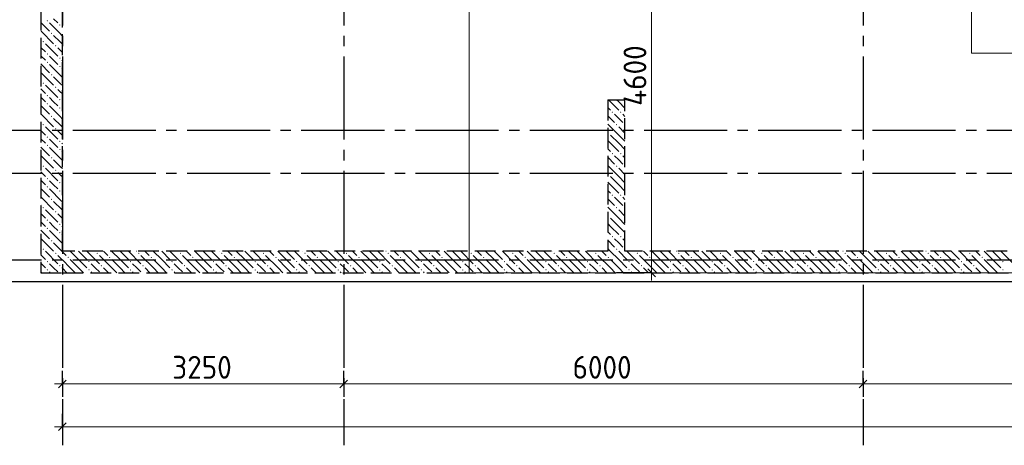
# Model space of a CAD drawing. Header units: millimetres. Extents: x 0 to 50400, y 0 to 35640.
# Tile 3 of 25: x 8771 to 20147, y 8317 to 13238. Entities that reach past the tile are written whole.
import ezdxf

# ---------------------------------------------------------------- set-up
doc = ezdxf.new("R2010")
doc.units = ezdxf.units.MM
doc.linetypes.add('______2', pattern=[324, 240, -84])
doc.linetypes.add('______5', pattern=[1320, 960, -120, 120, -120])
for name, color, linetype, lineweight in [('Standard', 7, 'Continuous', 25), ('ЖБ Перекрытие верхний уровень', 7, 'Continuous', 35), ('ЖБ Стена верхний уровень', 7, 'Continuous', 35), ('Позиционная метка номер позиции', 7, 'Continuous', 13), ('Размерная линия_ общее', 7, 'Continuous', 13)]:
    doc.layers.add(name, color=color, linetype=linetype, lineweight=lineweight)
doc.layers.add('Оси', color=7, linetype='______5', true_color=0x656565)
doc.styles.add('ISOCPEUR', font='txt')

msp = doc.modelspace()

# ---------------------------------------------------------------- hatches: boundary and pattern name
at = {"layer": 'ЖБ Стена верхний уровень', "linetype": 'Continuous', "lineweight": 18, "transparency": 33554687}
for points in [[(9084, 13225), (9092, 13233), (9099, 13225), (9092, 13217)], [(9132, 13081), (9140, 13089), (9147, 13081), (9140, 13073)], [(9036, 12985), (9044, 12993), (9051, 12985), (9044, 12977)], [(9180, 12937), (9188, 12945), (9195, 12937), (9188, 12929)], [(9084, 12841), (9092, 12849), (9099, 12841), (9092, 12833)], [(9084, 12745), (9092, 12753), (9099, 12745), (9092, 12737)], [(9132, 12601), (9140, 12609), (9147, 12601), (9140, 12593)], [(9036, 12505), (9044, 12513), (9051, 12505), (9044, 12497)], [(9180, 12457), (9188, 12465), (9195, 12457), (9188, 12449)], [(9084, 12361), (9092, 12369), (9099, 12361), (9092, 12353)], [(9084, 12265), (9092, 12273), (9099, 12265), (9092, 12257)], [(9228, 12217), (9236, 12225), (9243, 12217), (9236, 12209)], [(15612, 12169), (15620, 12177), (15627, 12169), (15620, 12161)], [(15708, 12169), (15716, 12177), (15723, 12169), (15716, 12161)], [(9132, 12121), (9140, 12129), (9147, 12121), (9140, 12113)], [(9036, 12025), (9044, 12033), (9051, 12025), (9044, 12017)], [(9180, 11977), (9188, 11985), (9195, 11977), (9188, 11969)], [(15660, 12025), (15668, 12033), (15675, 12025), (15668, 12017)], [(15756, 12025), (15764, 12033), (15765, 12032), (15765, 12019), (15764, 12017)], [(9084, 11881), (9092, 11889), (9099, 11881), (9092, 11873)], [(9228, 11833), (9236, 11841), (9243, 11833), (9236, 11825)], [(15565, 11931), (15572, 11937), (15579, 11929), (15572, 11921), (15565, 11928)], [(9084, 11785), (9092, 11793), (9099, 11785), (9092, 11777)], [(9228, 11737), (9236, 11745), (9243, 11737), (9236, 11729)], [(9132, 11641), (9140, 11649), (9147, 11641), (9140, 11633)], [(15612, 11689), (15620, 11697), (15627, 11689), (15620, 11681)], [(15708, 11689), (15716, 11697), (15723, 11689), (15716, 11681)], [(9036, 11545), (9044, 11553), (9051, 11545), (9044, 11537)], [(9180, 11497), (9188, 11505), (9195, 11497), (9188, 11489)], [(15660, 11545), (15668, 11553), (15675, 11545), (15668, 11537)], [(15756, 11545), (15764, 11553), (15765, 11552), (15765, 11539), (15764, 11537)], [(9084, 11401), (9092, 11409), (9099, 11401), (9092, 11393)], [(15565, 11451), (15572, 11457), (15579, 11449), (15572, 11441), (15565, 11448)], [(9084, 11305), (9092, 11313), (9099, 11305), (9092, 11297)], [(9228, 11353), (9236, 11361), (9243, 11353), (9236, 11345)], [(9228, 11257), (9236, 11265), (9243, 11257), (9236, 11249)], [(9132, 11161), (9140, 11169), (9147, 11161), (9140, 11153)], [(15612, 11209), (15620, 11217), (15627, 11209), (15620, 11201)], [(15708, 11209), (15716, 11217), (15723, 11209), (15716, 11201)], [(9036, 11065), (9044, 11073), (9051, 11065), (9044, 11057)], [(15660, 11065), (15668, 11073), (15675, 11065), (15668, 11057)], [(15756, 11065), (15764, 11073), (15765, 11072), (15765, 11059), (15764, 11057)], [(9084, 10921), (9092, 10929), (9099, 10921), (9092, 10913)], [(9180, 11017), (9188, 11025), (9195, 11017), (9188, 11009)], [(15565, 10971), (15572, 10977), (15579, 10969), (15572, 10961), (15565, 10968)], [(9084, 10825), (9092, 10833), (9099, 10825), (9092, 10817)], [(9228, 10873), (9236, 10881), (9243, 10873), (9236, 10865)], [(9228, 10777), (9236, 10785), (9243, 10777), (9236, 10769)], [(15612, 10729), (15620, 10737), (15627, 10729), (15620, 10721)], [(15708, 10729), (15716, 10737), (15723, 10729), (15716, 10721)], [(9036, 10585), (9044, 10593), (9051, 10585), (9044, 10577)], [(9132, 10681), (9140, 10689), (9147, 10681), (9140, 10673)], [(15660, 10585), (15668, 10593), (15675, 10585), (15668, 10577)], [(15756, 10585), (15764, 10593), (15765, 10592), (15765, 10579), (15764, 10577)], [(9180, 10537), (9188, 10545), (9195, 10537), (9188, 10529)], [(9324, 10489), (9332, 10497), (9339, 10489), (9332, 10481)], [(9660, 10537), (9668, 10545), (9675, 10537), (9668, 10529)], [(9804, 10489), (9812, 10497), (9819, 10489), (9812, 10481)], [(10140, 10537), (10148, 10545), (10155, 10537), (10148, 10529)], [(10284, 10489), (10292, 10497), (10299, 10489), (10292, 10481)], [(10620, 10537), (10628, 10545), (10635, 10537), (10628, 10529)], [(10764, 10489), (10772, 10497), (10779, 10489), (10772, 10481)], [(11100, 10537), (11108, 10545), (11115, 10537), (11108, 10529)], [(11244, 10489), (11252, 10497), (11259, 10489), (11252, 10481)], [(11580, 10537), (11588, 10545), (11595, 10537), (11588, 10529)], [(11724, 10489), (11732, 10497), (11739, 10489), (11732, 10481)], [(12060, 10537), (12068, 10545), (12075, 10537), (12068, 10529)], [(12204, 10489), (12212, 10497), (12219, 10489), (12212, 10481)], [(12540, 10537), (12548, 10545), (12555, 10537), (12548, 10529)], [(12684, 10489), (12692, 10497), (12699, 10489), (12692, 10481)], [(13020, 10537), (13028, 10545), (13035, 10537), (13028, 10529)], [(13164, 10489), (13172, 10497), (13179, 10489), (13172, 10481)], [(13500, 10537), (13508, 10545), (13515, 10537), (13508, 10529)], [(13644, 10489), (13652, 10497), (13659, 10489), (13652, 10481)], [(13980, 10537), (13988, 10545), (13995, 10537), (13988, 10529)], [(14124, 10489), (14132, 10497), (14139, 10489), (14132, 10481)], [(14460, 10537), (14468, 10545), (14475, 10537), (14468, 10529)], [(14604, 10489), (14612, 10497), (14619, 10489), (14612, 10481)], [(14940, 10537), (14948, 10545), (14955, 10537), (14948, 10529)], [(15084, 10489), (15092, 10497), (15099, 10489), (15092, 10481)], [(15420, 10537), (15428, 10545), (15435, 10537), (15428, 10529)], [(15564, 10489), (15572, 10497), (15579, 10489), (15572, 10481)], [(15900, 10537), (15908, 10545), (15915, 10537), (15908, 10529)], [(16044, 10489), (16052, 10497), (16059, 10489), (16052, 10481)], [(16380, 10537), (16388, 10545), (16395, 10537), (16388, 10529)], [(16524, 10489), (16532, 10497), (16539, 10489), (16532, 10481)], [(16860, 10537), (16868, 10545), (16875, 10537), (16868, 10529)], [(17004, 10489), (17012, 10497), (17019, 10489), (17012, 10481)], [(17340, 10537), (17348, 10545), (17355, 10537), (17348, 10529)], [(17484, 10489), (17492, 10497), (17499, 10489), (17492, 10481)], [(17820, 10537), (17828, 10545), (17835, 10537), (17828, 10529)], [(17964, 10489), (17972, 10497), (17979, 10489), (17972, 10481)], [(18300, 10537), (18308, 10545), (18315, 10537), (18308, 10529)], [(18444, 10489), (18452, 10497), (18459, 10489), (18452, 10481)], [(18780, 10537), (18788, 10545), (18795, 10537), (18788, 10529)], [(18924, 10489), (18932, 10497), (18939, 10489), (18932, 10481)], [(19260, 10537), (19268, 10545), (19275, 10537), (19268, 10529)], [(19404, 10489), (19412, 10497), (19419, 10489), (19412, 10481)], [(19740, 10537), (19748, 10545), (19755, 10537), (19748, 10529)], [(19884, 10489), (19892, 10497), (19899, 10489), (19892, 10481)], [(9084, 10441), (9092, 10449), (9099, 10441), (9092, 10433)], [(9084, 10345), (9092, 10353), (9099, 10345), (9092, 10337)], [(9228, 10393), (9236, 10401), (9243, 10393), (9236, 10385)], [(9564, 10441), (9572, 10449), (9579, 10441), (9572, 10433)], [(9564, 10345), (9572, 10353), (9579, 10345), (9572, 10337)], [(9708, 10393), (9716, 10401), (9723, 10393), (9716, 10385)], [(10044, 10441), (10052, 10449), (10059, 10441), (10052, 10433)], [(10044, 10345), (10052, 10353), (10059, 10345), (10052, 10337)], [(10188, 10393), (10196, 10401), (10203, 10393), (10196, 10385)], [(10524, 10441), (10532, 10449), (10539, 10441), (10532, 10433)], [(10524, 10345), (10532, 10353), (10539, 10345), (10532, 10337)], [(10668, 10393), (10676, 10401), (10683, 10393), (10676, 10385)], [(11004, 10441), (11012, 10449), (11019, 10441), (11012, 10433)], [(11004, 10345), (11012, 10353), (11019, 10345), (11012, 10337)], [(11148, 10393), (11156, 10401), (11163, 10393), (11156, 10385)], [(11484, 10441), (11492, 10449), (11499, 10441), (11492, 10433)], [(11484, 10345), (11492, 10353), (11499, 10345), (11492, 10337)], [(11628, 10393), (11636, 10401), (11643, 10393), (11636, 10385)], [(11964, 10441), (11972, 10449), (11979, 10441), (11972, 10433)], [(11964, 10345), (11972, 10353), (11979, 10345), (11972, 10337)], [(12108, 10393), (12116, 10401), (12123, 10393), (12116, 10385)], [(12444, 10441), (12452, 10449), (12459, 10441), (12452, 10433)], [(12444, 10345), (12452, 10353), (12459, 10345), (12452, 10337)], [(12588, 10393), (12596, 10401), (12603, 10393), (12596, 10385)], [(12924, 10441), (12932, 10449), (12939, 10441), (12932, 10433)], [(12924, 10345), (12932, 10353), (12939, 10345), (12932, 10337)], [(13068, 10393), (13076, 10401), (13083, 10393), (13076, 10385)], [(13404, 10441), (13412, 10449), (13419, 10441), (13412, 10433)], [(13404, 10345), (13412, 10353), (13419, 10345), (13412, 10337)], [(13548, 10393), (13556, 10401), (13563, 10393), (13556, 10385)], [(13884, 10441), (13892, 10449), (13899, 10441), (13892, 10433)], [(13884, 10345), (13892, 10353), (13899, 10345), (13892, 10337)], [(14028, 10393), (14036, 10401), (14043, 10393), (14036, 10385)], [(14364, 10441), (14372, 10449), (14379, 10441), (14372, 10433)], [(14364, 10345), (14372, 10353), (14379, 10345), (14372, 10337)], [(14508, 10393), (14516, 10401), (14523, 10393), (14516, 10385)], [(14844, 10441), (14852, 10449), (14859, 10441), (14852, 10433)], [(14844, 10345), (14852, 10353), (14859, 10345), (14852, 10337)], [(14988, 10393), (14996, 10401), (15003, 10393), (14996, 10385)], [(15324, 10441), (15332, 10449), (15339, 10441), (15332, 10433)], [(15324, 10345), (15332, 10353), (15339, 10345), (15332, 10337)], [(15468, 10393), (15476, 10401), (15483, 10393), (15476, 10385)], [(15804, 10441), (15812, 10449), (15819, 10441), (15812, 10433)], [(15804, 10345), (15812, 10353), (15819, 10345), (15812, 10337)], [(15948, 10393), (15956, 10401), (15963, 10393), (15956, 10385)], [(16284, 10441), (16292, 10449), (16299, 10441), (16292, 10433)], [(16284, 10345), (16292, 10353), (16299, 10345), (16292, 10337)], [(16428, 10393), (16436, 10401), (16443, 10393), (16436, 10385)], [(16764, 10441), (16772, 10449), (16779, 10441), (16772, 10433)], [(16764, 10345), (16772, 10353), (16779, 10345), (16772, 10337)], [(16908, 10393), (16916, 10401), (16923, 10393), (16916, 10385)], [(17244, 10441), (17252, 10449), (17259, 10441), (17252, 10433)], [(17244, 10345), (17252, 10353), (17259, 10345), (17252, 10337)], [(17388, 10393), (17396, 10401), (17403, 10393), (17396, 10385)], [(17724, 10441), (17732, 10449), (17739, 10441), (17732, 10433)], [(17724, 10345), (17732, 10353), (17739, 10345), (17732, 10337)], [(17868, 10393), (17876, 10401), (17883, 10393), (17876, 10385)], [(18204, 10441), (18212, 10449), (18219, 10441), (18212, 10433)], [(18204, 10345), (18212, 10353), (18219, 10345), (18212, 10337)], [(18348, 10393), (18356, 10401), (18363, 10393), (18356, 10385)], [(18684, 10441), (18692, 10449), (18699, 10441), (18692, 10433)], [(18684, 10345), (18692, 10353), (18699, 10345), (18692, 10337)], [(18828, 10393), (18836, 10401), (18843, 10393), (18836, 10385)], [(19164, 10441), (19172, 10449), (19179, 10441), (19172, 10433)], [(19164, 10345), (19172, 10353), (19179, 10345), (19172, 10337)], [(19308, 10393), (19316, 10401), (19323, 10393), (19316, 10385)], [(19644, 10441), (19652, 10449), (19659, 10441), (19652, 10433)], [(19644, 10345), (19652, 10353), (19659, 10345), (19652, 10337)], [(19788, 10393), (19796, 10401), (19803, 10393), (19796, 10385)], [(20124, 10441), (20132, 10449), (20139, 10441), (20132, 10433)], [(20124, 10345), (20132, 10353), (20139, 10345), (20132, 10337)]]:
    msp.add_hatch(color=7, dxfattribs=at).paths.add_polyline_path(points, flags=16)
h = msp.add_hatch(color=7, dxfattribs=at)
h.paths.add_polyline_path([(9233, 13182), (9233, 13172), (9236, 13169), (9243, 13177), (9236, 13185)])
h.paths.add_polyline_path([(9233, 13182), (9233, 13172), (9228, 13177)], flags=16)
h = msp.add_hatch(color=7, dxfattribs=at)
h.paths.add_polyline_path([(9237, 12800), (9228, 12793), (9236, 12801)], flags=16)
h.paths.add_polyline_path([(9237, 12800), (9237, 12787), (9243, 12793)])
h.paths.add_polyline_path([(9237, 12800), (9237, 12787), (9236, 12785), (9228, 12793)], flags=16)
h = msp.add_hatch(color=7, dxfattribs=at)
h.paths.add_polyline_path([(9238, 12703), (9228, 12697), (9236, 12705)], flags=16)
h.paths.add_polyline_path([(9238, 12703), (9238, 12692), (9243, 12697)])
h.paths.add_polyline_path([(9238, 12703), (9238, 12692), (9236, 12689), (9228, 12697)], flags=16)
h = msp.add_hatch(color=7, dxfattribs=at)
h.paths.add_polyline_path([(9242, 12314), (9228, 12313), (9236, 12321)], flags=16)
h.paths.add_polyline_path([(9242, 12314), (9242, 12312), (9243, 12313)])
h.paths.add_polyline_path([(9242, 12314), (9242, 12312), (9236, 12305), (9228, 12313)], flags=16)

# ---------------------------------------------------------------- linework, layer by layer
at = {"layer": 'Standard', "color": 254, "linetype": 'Continuous', "lineweight": -3, "true_color": 0xc4c4ff, "transparency": 33554687}
msp.add_lwpolyline([(7965, 10212), (40368, 10212), (40368, 32712), (7965, 32712), (7965, 10212)], dxfattribs=at)
at = {"layer": 'ЖБ Перекрытие верхний уровень', "color": 7, "linetype": 'Continuous', "lineweight": 18, "transparency": 33554687}
for p, q in [((13965, 13662), (13965, 10312)), ((13965, 10312), (15565, 10312)), ((15565, 10312), (40265, 10312))]:
    msp.add_line(p, q, dxfattribs=at)
at = {"layer": 'ЖБ Стена верхний уровень', "color": 251, "linetype": '______2', "lineweight": -3, "true_color": 0x656565, "transparency": 33554687}
for p, q in [((9015, 18862), (9015, 10312)), ((9265, 10562), (9265, 13662)), ((15565, 12312), (15765, 12312)), ((15565, 12312), (15565, 10562)), ((15765, 10562), (15765, 12312)), ((15565, 10562), (9265, 10562)), ((33465, 10562), (15765, 10562)), ((9015, 10312), (9265, 10312)), ((9265, 10312), (40165, 10312))]:
    msp.add_line(p, q, dxfattribs=at)
at = {"layer": 'ЖБ Стена верхний уровень', "color": 9, "linetype": 'Continuous', "lineweight": 18, "true_color": 0xc7c7c7, "transparency": 33554687}
for p, q in [((9015, 13206), (9116, 13105)), ((9212, 13201), (9164, 13249)), ((9020, 13105), (9164, 12961)), ((9260, 13153), (9265, 13148)), ((9020, 13009), (9015, 13014)), ((9015, 12918), (9068, 12865)), ((9068, 12961), (9212, 12817)), ((9015, 12822), (9068, 12769)), ((9164, 12769), (9116, 12817)), ((9212, 12721), (9164, 12769)), ((9260, 12769), (9265, 12764)), ((9015, 12726), (9116, 12625)), ((9260, 12673), (9265, 12668)), ((9020, 12529), (9015, 12534)), ((9020, 12625), (9164, 12481)), ((9015, 12438), (9068, 12385)), ((9068, 12481), (9212, 12337)), ((9015, 12342), (9068, 12289)), ((9164, 12289), (9116, 12337)), ((9212, 12241), (9164, 12289)), ((9260, 12289), (9265, 12284)), ((15596, 12289), (15572, 12312)), ((15596, 12289), (15692, 12193)), ((15668, 12312), (15692, 12289)), ((15692, 12289), (15765, 12216)), ((15764, 12312), (15765, 12312)), ((9015, 12246), (9116, 12145)), ((9260, 12193), (9265, 12188)), ((15565, 12224), (15596, 12193)), ((9020, 12145), (9164, 12001)), ((15565, 12128), (15644, 12049)), ((15692, 12097), (15644, 12145)), ((15740, 12049), (15692, 12097)), ((15740, 12145), (15765, 12120)), ((9020, 12049), (9015, 12054)), ((9015, 11958), (9068, 11905)), ((9068, 12001), (9212, 11857)), ((15692, 11905), (15565, 12032)), ((15692, 12001), (15765, 11928)), ((9015, 11862), (9068, 11809)), ((9164, 11809), (9116, 11857)), ((15596, 11809), (15565, 11840)), ((15596, 11905), (15692, 11809)), ((15692, 11905), (15765, 11832)), ((9015, 11766), (9116, 11665)), ((9212, 11761), (9164, 11809)), ((9260, 11809), (9265, 11804)), ((15565, 11744), (15596, 11713)), ((15596, 11809), (15692, 11713)), ((15692, 11809), (15765, 11736)), ((9020, 11665), (9164, 11521)), ((9260, 11713), (9265, 11708)), ((15565, 11648), (15644, 11569)), ((15692, 11617), (15644, 11665)), ((15740, 11569), (15692, 11617)), ((15740, 11665), (15765, 11640)), ((9020, 11569), (9015, 11574)), ((9068, 11521), (9212, 11377)), ((15692, 11425), (15565, 11552)), ((15692, 11521), (15765, 11448)), ((9015, 11478), (9068, 11425)), ((9015, 11382), (9068, 11329)), ((9164, 11329), (9116, 11377)), ((15596, 11425), (15692, 11329)), ((15692, 11425), (15765, 11352)), ((9015, 11286), (9116, 11185)), ((9212, 11281), (9164, 11329)), ((9260, 11329), (9265, 11324)), ((15596, 11329), (15565, 11360)), ((15565, 11264), (15596, 11233)), ((15596, 11329), (15692, 11233)), ((15692, 11329), (15765, 11256)), ((9020, 11185), (9164, 11041)), ((9260, 11233), (9265, 11228)), ((15565, 11168), (15644, 11089)), ((15692, 11137), (15644, 11185)), ((15740, 11185), (15765, 11160)), ((9020, 11089), (9015, 11094)), ((9068, 11041), (9212, 10897)), ((15692, 10945), (15565, 11072)), ((15740, 11089), (15692, 11137)), ((15692, 11041), (15765, 10968)), ((9015, 10998), (9068, 10945)), ((15596, 10945), (15692, 10849)), ((15692, 10945), (15765, 10872)), ((9015, 10902), (9068, 10849)), ((9164, 10849), (9116, 10897)), ((9212, 10801), (9164, 10849)), ((9260, 10849), (9265, 10844)), ((15596, 10849), (15565, 10880)), ((15596, 10849), (15692, 10753)), ((15692, 10849), (15765, 10776)), ((9015, 10806), (9116, 10705)), ((9020, 10705), (9164, 10561)), ((9116, 10801), (9260, 10657)), ((15565, 10784), (15596, 10753)), ((15692, 10657), (15644, 10705)), ((15740, 10705), (15765, 10680)), ((9020, 10609), (9015, 10614)), ((15565, 10688), (15644, 10609)), ((15594, 10562), (15565, 10592)), ((15740, 10609), (15692, 10657)), ((9015, 10518), (9068, 10465)), ((9068, 10561), (9212, 10417)), ((9265, 10556), (9308, 10513)), ((9452, 10465), (9354, 10562)), ((9452, 10561), (9548, 10465)), ((9548, 10561), (9692, 10417)), ((9642, 10562), (9644, 10561)), ((9836, 10369), (9692, 10513)), ((9738, 10562), (9788, 10513)), ((9932, 10465), (9834, 10562)), ((9932, 10561), (10028, 10465)), ((10028, 10561), (10172, 10417)), ((10122, 10562), (10124, 10561)), ((10316, 10369), (10172, 10513)), ((10218, 10562), (10268, 10513)), ((10412, 10465), (10314, 10562)), ((10412, 10561), (10508, 10465)), ((10508, 10561), (10652, 10417)), ((10602, 10562), (10604, 10561)), ((10796, 10369), (10652, 10513)), ((10698, 10562), (10748, 10513)), ((10892, 10465), (10794, 10562)), ((10892, 10561), (10988, 10465)), ((10988, 10561), (11132, 10417)), ((11082, 10562), (11084, 10561)), ((11276, 10369), (11132, 10513)), ((11178, 10562), (11228, 10513)), ((11372, 10465), (11274, 10562)), ((11372, 10561), (11468, 10465)), ((11468, 10561), (11612, 10417)), ((11562, 10562), (11564, 10561)), ((11756, 10369), (11612, 10513)), ((11658, 10562), (11708, 10513)), ((11852, 10465), (11754, 10562)), ((11852, 10561), (11948, 10465)), ((11948, 10561), (12092, 10417)), ((12042, 10562), (12044, 10561)), ((12236, 10369), (12092, 10513)), ((12138, 10562), (12188, 10513)), ((12332, 10465), (12234, 10562)), ((12332, 10561), (12428, 10465)), ((12428, 10561), (12572, 10417)), ((12522, 10562), (12524, 10561)), ((12716, 10369), (12572, 10513)), ((12618, 10562), (12668, 10513)), ((12812, 10465), (12714, 10562)), ((12812, 10561), (12908, 10465)), ((12908, 10561), (13052, 10417)), ((13002, 10562), (13004, 10561)), ((13196, 10369), (13052, 10513)), ((13098, 10562), (13148, 10513)), ((13292, 10465), (13194, 10562)), ((13292, 10561), (13388, 10465)), ((13388, 10561), (13532, 10417)), ((13482, 10562), (13484, 10561)), ((13676, 10369), (13532, 10513)), ((13578, 10562), (13628, 10513)), ((13772, 10465), (13674, 10562)), ((13772, 10561), (13868, 10465)), ((13868, 10561), (14012, 10417)), ((13962, 10562), (13964, 10561)), ((14156, 10369), (14012, 10513)), ((14058, 10562), (14108, 10513)), ((14252, 10465), (14154, 10562)), ((14252, 10561), (14348, 10465)), ((14348, 10561), (14492, 10417)), ((14442, 10562), (14444, 10561)), ((14636, 10369), (14492, 10513)), ((14538, 10562), (14588, 10513)), ((14732, 10465), (14634, 10562)), ((14732, 10561), (14828, 10465)), ((14828, 10561), (14972, 10417)), ((14922, 10562), (14924, 10561)), ((15116, 10369), (14972, 10513)), ((15018, 10562), (15068, 10513)), ((15212, 10465), (15114, 10562)), ((15212, 10561), (15308, 10465)), ((15308, 10561), (15452, 10417)), ((15402, 10562), (15404, 10561)), ((15596, 10369), (15452, 10513)), ((15498, 10562), (15548, 10513)), ((15692, 10465), (15594, 10562)), ((15692, 10561), (15788, 10465)), ((15788, 10561), (15932, 10417)), ((15882, 10562), (15884, 10561)), ((16076, 10369), (15932, 10513)), ((15978, 10562), (16028, 10513)), ((16172, 10465), (16074, 10562)), ((16172, 10561), (16268, 10465)), ((16268, 10561), (16412, 10417)), ((16362, 10562), (16364, 10561)), ((16556, 10369), (16412, 10513)), ((16458, 10562), (16508, 10513)), ((16652, 10465), (16554, 10562)), ((16652, 10561), (16748, 10465)), ((16748, 10561), (16892, 10417)), ((16842, 10562), (16844, 10561)), ((17036, 10369), (16892, 10513)), ((16938, 10562), (16988, 10513)), ((17132, 10465), (17034, 10562)), ((17132, 10561), (17228, 10465)), ((17228, 10561), (17372, 10417)), ((17322, 10562), (17324, 10561)), ((17516, 10369), (17372, 10513)), ((17418, 10562), (17468, 10513)), ((17612, 10465), (17514, 10562)), ((17612, 10561), (17708, 10465)), ((17708, 10561), (17852, 10417)), ((17802, 10562), (17804, 10561)), ((17996, 10369), (17852, 10513)), ((17898, 10562), (17948, 10513)), ((18092, 10465), (17994, 10562)), ((18092, 10561), (18188, 10465)), ((18188, 10561), (18332, 10417)), ((18282, 10562), (18284, 10561)), ((18476, 10369), (18332, 10513)), ((18378, 10562), (18428, 10513)), ((18572, 10465), (18474, 10562)), ((18572, 10561), (18668, 10465)), ((18668, 10561), (18812, 10417)), ((18762, 10562), (18764, 10561)), ((18956, 10369), (18812, 10513)), ((18858, 10562), (18908, 10513)), ((19052, 10465), (18954, 10562)), ((19052, 10561), (19148, 10465)), ((19148, 10561), (19292, 10417)), ((19242, 10562), (19244, 10561)), ((19436, 10369), (19292, 10513)), ((19338, 10562), (19388, 10513)), ((19532, 10465), (19434, 10562)), ((19532, 10561), (19628, 10465)), ((19628, 10561), (19772, 10417)), ((19722, 10562), (19724, 10561)), ((19916, 10369), (19772, 10513)), ((19818, 10562), (19868, 10513)), ((20012, 10465), (19914, 10562)), ((20012, 10561), (20108, 10465)), ((20108, 10561), (20252, 10417)), ((9015, 10422), (9068, 10369)), ((9164, 10369), (9116, 10417)), ((9212, 10321), (9164, 10369)), ((9356, 10369), (9265, 10460)), ((9265, 10364), (9316, 10312)), ((9356, 10465), (9452, 10369)), ((9356, 10369), (9412, 10312)), ((9452, 10465), (9548, 10369)), ((9452, 10369), (9508, 10312)), ((9644, 10369), (9596, 10417)), ((9692, 10321), (9644, 10369)), ((9740, 10369), (9796, 10312)), ((9836, 10465), (9932, 10369)), ((9836, 10369), (9892, 10312)), ((9932, 10465), (10028, 10369)), ((9932, 10369), (9988, 10312)), ((10124, 10369), (10076, 10417)), ((10172, 10321), (10124, 10369)), ((10220, 10369), (10276, 10312)), ((10316, 10465), (10412, 10369)), ((10316, 10369), (10372, 10312)), ((10412, 10465), (10508, 10369)), ((10412, 10369), (10468, 10312)), ((10604, 10369), (10556, 10417)), ((10652, 10321), (10604, 10369)), ((10700, 10369), (10756, 10312)), ((10796, 10465), (10892, 10369)), ((10796, 10369), (10852, 10312)), ((10892, 10465), (10988, 10369)), ((10892, 10369), (10948, 10312)), ((11084, 10369), (11036, 10417)), ((11132, 10321), (11084, 10369)), ((11180, 10369), (11236, 10312)), ((11276, 10465), (11372, 10369)), ((11276, 10369), (11332, 10312)), ((11372, 10465), (11468, 10369)), ((11372, 10369), (11428, 10312)), ((11564, 10369), (11516, 10417)), ((11612, 10321), (11564, 10369)), ((11660, 10369), (11716, 10312)), ((11756, 10465), (11852, 10369)), ((11756, 10369), (11812, 10312)), ((11852, 10465), (11948, 10369)), ((11852, 10369), (11908, 10312)), ((12044, 10369), (11996, 10417)), ((12092, 10321), (12044, 10369)), ((12140, 10369), (12196, 10312)), ((12236, 10465), (12332, 10369)), ((12236, 10369), (12292, 10312)), ((12332, 10465), (12428, 10369)), ((12332, 10369), (12388, 10312)), ((12524, 10369), (12476, 10417)), ((12572, 10321), (12524, 10369)), ((12620, 10369), (12676, 10312)), ((12716, 10465), (12812, 10369)), ((12716, 10369), (12772, 10312)), ((12812, 10465), (12908, 10369)), ((12812, 10369), (12868, 10312)), ((13004, 10369), (12956, 10417)), ((13052, 10321), (13004, 10369)), ((13100, 10369), (13156, 10312)), ((13196, 10465), (13292, 10369)), ((13196, 10369), (13252, 10312)), ((13292, 10465), (13388, 10369)), ((13292, 10369), (13348, 10312)), ((13484, 10369), (13436, 10417)), ((13532, 10321), (13484, 10369)), ((13580, 10369), (13636, 10312)), ((13676, 10465), (13772, 10369)), ((13676, 10369), (13732, 10312)), ((13772, 10465), (13868, 10369)), ((13772, 10369), (13828, 10312)), ((13964, 10369), (13916, 10417)), ((14012, 10321), (13964, 10369)), ((14060, 10369), (14116, 10312)), ((14156, 10465), (14252, 10369)), ((14156, 10369), (14212, 10312)), ((14252, 10465), (14348, 10369)), ((14252, 10369), (14308, 10312)), ((14444, 10369), (14396, 10417)), ((14492, 10321), (14444, 10369)), ((14540, 10369), (14596, 10312)), ((14636, 10465), (14732, 10369)), ((14636, 10369), (14692, 10312)), ((14732, 10465), (14828, 10369)), ((14732, 10369), (14788, 10312)), ((14924, 10369), (14876, 10417)), ((14972, 10321), (14924, 10369)), ((15020, 10369), (15076, 10312)), ((15116, 10465), (15212, 10369)), ((15116, 10369), (15172, 10312)), ((15212, 10465), (15308, 10369)), ((15212, 10369), (15268, 10312)), ((15404, 10369), (15356, 10417)), ((15452, 10321), (15404, 10369)), ((15500, 10369), (15556, 10312)), ((15596, 10465), (15692, 10369)), ((15596, 10369), (15652, 10312)), ((15692, 10465), (15788, 10369)), ((15692, 10369), (15748, 10312)), ((15884, 10369), (15836, 10417)), ((15932, 10321), (15884, 10369)), ((15980, 10369), (16036, 10312)), ((16076, 10465), (16172, 10369)), ((16076, 10369), (16132, 10312)), ((16172, 10465), (16268, 10369)), ((16172, 10369), (16228, 10312)), ((16364, 10369), (16316, 10417)), ((16412, 10321), (16364, 10369)), ((16460, 10369), (16516, 10312)), ((16556, 10465), (16652, 10369)), ((16556, 10369), (16612, 10312)), ((16652, 10465), (16748, 10369)), ((16652, 10369), (16708, 10312)), ((16844, 10369), (16796, 10417)), ((16892, 10321), (16844, 10369)), ((16940, 10369), (16996, 10312)), ((17036, 10465), (17132, 10369)), ((17036, 10369), (17092, 10312)), ((17132, 10465), (17228, 10369)), ((17132, 10369), (17188, 10312)), ((17324, 10369), (17276, 10417)), ((17372, 10321), (17324, 10369)), ((17420, 10369), (17476, 10312)), ((17516, 10465), (17612, 10369)), ((17516, 10369), (17572, 10312)), ((17612, 10465), (17708, 10369)), ((17612, 10369), (17668, 10312)), ((17804, 10369), (17756, 10417)), ((17852, 10321), (17804, 10369)), ((17900, 10369), (17956, 10312)), ((17996, 10465), (18092, 10369)), ((17996, 10369), (18052, 10312)), ((18092, 10465), (18188, 10369)), ((18092, 10369), (18148, 10312)), ((18284, 10369), (18236, 10417)), ((18332, 10321), (18284, 10369)), ((18380, 10369), (18436, 10312)), ((18476, 10465), (18572, 10369)), ((18476, 10369), (18532, 10312)), ((18572, 10465), (18668, 10369)), ((18572, 10369), (18628, 10312)), ((18764, 10369), (18716, 10417)), ((18812, 10321), (18764, 10369)), ((18860, 10369), (18916, 10312)), ((18956, 10465), (19052, 10369)), ((18956, 10369), (19012, 10312)), ((19052, 10465), (19148, 10369)), ((19052, 10369), (19108, 10312)), ((19244, 10369), (19196, 10417)), ((19292, 10321), (19244, 10369)), ((19340, 10369), (19396, 10312)), ((19436, 10465), (19532, 10369)), ((19436, 10369), (19492, 10312)), ((19532, 10465), (19628, 10369)), ((19532, 10369), (19588, 10312)), ((19724, 10369), (19676, 10417)), ((19772, 10321), (19724, 10369)), ((19820, 10369), (19876, 10312)), ((19916, 10465), (20012, 10369)), ((19916, 10369), (19972, 10312)), ((20012, 10465), (20108, 10369)), ((20012, 10369), (20068, 10312)), ((9015, 10326), (9028, 10312)), ((9116, 10321), (9124, 10312)), ((9596, 10321), (9604, 10312)), ((10076, 10321), (10084, 10312)), ((10556, 10321), (10564, 10312)), ((11036, 10321), (11044, 10312)), ((11516, 10321), (11524, 10312)), ((11996, 10321), (12004, 10312)), ((12476, 10321), (12484, 10312)), ((12956, 10321), (12964, 10312)), ((13436, 10321), (13444, 10312)), ((13916, 10321), (13924, 10312)), ((14396, 10321), (14404, 10312)), ((14876, 10321), (14884, 10312)), ((15356, 10321), (15364, 10312)), ((15836, 10321), (15844, 10312)), ((16316, 10321), (16324, 10312)), ((16796, 10321), (16804, 10312)), ((17276, 10321), (17284, 10312)), ((17756, 10321), (17764, 10312)), ((18236, 10321), (18244, 10312)), ((18716, 10321), (18724, 10312)), ((19196, 10321), (19204, 10312)), ((19676, 10321), (19684, 10312))]:
    msp.add_line(p, q, dxfattribs=at)
for points in [[(9116, 13201), (9234, 13083), (9234, 13083), (9260, 13057)], [(9164, 13057), (9235, 12986), (9235, 12986), (9265, 12956)], [(9265, 12860), (9236, 12889), (9236, 12889), (9212, 12913)], [(9116, 12721), (9239, 12598), (9239, 12598), (9260, 12577)], [(9164, 12577), (9240, 12501), (9240, 12501), (9265, 12476)], [(9265, 12380), (9241, 12403), (9241, 12403), (9212, 12433)], [(9116, 12241), (9245, 12112), (9245, 12112), (9260, 12097)], [(9164, 12097), (9246, 12015), (9246, 12015), (9265, 11996)], [(9265, 11900), (9247, 11918), (9247, 11918), (9212, 11953)], [(9116, 11761), (9250, 11627), (9250, 11627), (9260, 11617)], [(9164, 11617), (9251, 11530), (9251, 11530), (9265, 11516)], [(9265, 11420), (9252, 11432), (9252, 11432), (9212, 11473)], [(9116, 11281), (9256, 11141), (9256, 11141), (9260, 11137)], [(9164, 11137), (9257, 11044), (9257, 11044), (9265, 11036)], [(9265, 10940), (9258, 10947), (9258, 10947), (9212, 10993)], [(9260, 10753), (9260, 10753), (9260, 10753), (9265, 10748)], [(9164, 10657), (9262, 10559), (9262, 10559), (9265, 10556)], [(9265, 10460), (9263, 10461), (9263, 10461), (9212, 10513)], [(9260, 10369), (9265, 10364), (9265, 10364), (9265, 10364)]]:
    msp.add_lwpolyline(points, dxfattribs=at)
at = {"layer": 'Оси', "color": 8, "linetype": '______5', "lineweight": -3, "transparency": 33554687}
for p, q in [((9265, 32612), (9265, 8317)), ((12515, 32612), (12515, 8317)), ((18515, 32612), (18515, 8317)), ((8065, 11962), (42963, 11962)), ((8065, 11462), (42963, 11462)), ((8065, 10462), (42963, 10462))]:
    msp.add_line(p, q, dxfattribs=at)
at = {"layer": 'Позиционная метка номер позиции', "color": 7, "linetype": 'Continuous', "lineweight": 13, "transparency": 33554687}
msp.add_lwpolyline([(19162, 15512), (19770, 14904), (19770, 12851), (20700, 12851)], dxfattribs=at)
at = {"layer": 'Размерная линия_ общее', "color": 7, "linetype": 'Continuous', "lineweight": 25, "transparency": 33554687}
for p, q in [((16117, 10267), (16027, 10357)), ((9220, 8982), (9310, 9072)), ((12470, 8982), (12560, 9072)), ((18470, 8982), (18560, 9072)), ((9220, 8487), (9310, 8577))]:
    msp.add_line(p, q, dxfattribs=at)
at = {"layer": 'Размерная линия_ общее', "color": 7, "linetype": 'Continuous', "lineweight": -3, "transparency": 33554687}
for p, q in [((16072, 10312), (15665, 10312)), ((16072, 10312), (15922, 10312)), ((16072, 10312), (16222, 10312)), ((9265, 9027), (9265, 9177)), ((12515, 9027), (12515, 9177)), ((18515, 9027), (18515, 9177)), ((9265, 9027), (9265, 8877)), ((12515, 9027), (12515, 8877)), ((18515, 9027), (18515, 8877)), ((9265, 8532), (9265, 8682)), ((9265, 8532), (9265, 8382)), ((9265, 8532), (9265, 8438))]:
    msp.add_line(p, q, dxfattribs=at)
at = {"layer": 'Размерная линия_ общее', "color": 7, "linetype": 'Continuous', "lineweight": 13, "transparency": 33554687}
for p, q in [((16072, 10312), (16072, 10222)), ((9265, 9027), (9175, 9027)), ((9265, 9027), (12515, 9027)), ((12515, 9027), (18515, 9027)), ((18515, 9027), (24515, 9027)), ((9265, 8532), (9175, 8532)), ((9265, 8532), (40065, 8532))]:
    msp.add_line(p, q, dxfattribs=at)
msp.add_lwpolyline([(16072, 10312), (16072, 12142), (16072, 12142), (16072, 14912)], dxfattribs=at)

# ---------------------------------------------------------------- texts
at = {"layer": 'Размерная линия_ общее', "color": 7, "linetype": 'Continuous', "lineweight": 25, "transparency": 33554687, "insert": (16012, 12243), "char_height": 264, "width": 888.46, "attachment_point": 7, "rotation": 90, "style": 'ISOCPEUR'}
msp.add_mtext('\\W0.93;4600', dxfattribs=at)
at = {"layer": 'Размерная линия_ общее', "color": 7, "linetype": 'Continuous', "lineweight": 25, "transparency": 33554687, "char_height": 264, "width": 861.71, "attachment_point": 7, "style": 'ISOCPEUR'}
for s, insert in [('\\W0.93;3250', (10534, 9087)), ('\\W0.93;6000', (15159, 9087))]:
    msp.add_mtext(s, dxfattribs=dict(at, insert=insert))

doc.saveas('drawing.dxf')
